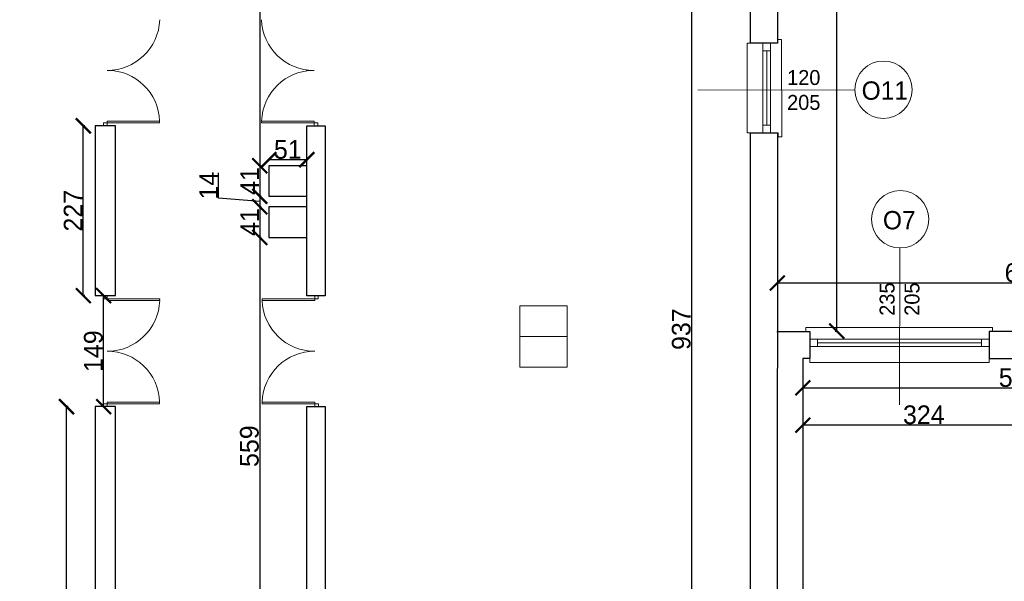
# Model space of a CAD drawing. Header units: centimetres. Extents: x -17621 to 77377, y -18613 to 66.
# Tile 68 of 173: x 9172 to 10491, y -10091 to -9339. Entities that reach past the tile are written whole.
import ezdxf

# ---------------------------------------------------------------- set-up
doc = ezdxf.new("R2010")
doc.units = ezdxf.units.CM
doc.layers.add('0-wymiarowanie rys.CAD', color=5, linetype='Continuous', lineweight=0, true_color=0x0000ff)
for name, color, linetype, lineweight in [('a_drzwi i okna', 2, 'Continuous', 0), ('a_inwentaryzacja', 141, 'Continuous', 0), ('a_wymiarowanie', 211, 'Continuous', 0), ('drzwi', 2, 'Continuous', 0), ('pomieszczenia', 191, 'Continuous', 5)]:
    doc.layers.add(name, color=color, linetype=linetype, lineweight=lineweight)
doc.layers.add('PDF2_A220 ŚCIANY WEWNĘTRZNE', color=7, linetype='Continuous')
doc.layers.add('PDF2_A310 STOLARKA ZEWNĘTRZNA', color=7, linetype='Continuous')
doc.styles.add('PDF Century Gothic', font='GOTHIC.TTF')
doc.dimstyles.new('ISO-25', dxfattribs={"dimtxt": 25, "dimasz": 20, "dimexe": 0.6, "dimexo": 0.375, "dimtad": 1, "dimdec": 0, "dimtxsty": 'PDF Century Gothic', "dimblk": 'ARCHTICK', "dimcen": 2.5, "dimadec": 1, "dimazin": 0, "dimtfac": 1, "dimtdec": 0, "dimtmove": 0, "dimatfit": 3, "dimldrblk": 'ARCHTICK', "dimfxl": 2, "dimfxlon": 1, "dimarcsym": 0})

# ---------------------------------------------------------------- blocks, each defined once
blk = doc.blocks.new('_ArchTick')
at = {"color": 0, "linetype": 'ByBlock', "const_width": 0.15}
blk.add_lwpolyline([(-0.5, -0.5), (0.5, 0.5)], dxfattribs=at)
blk = doc.blocks.new('*D29')
at = {"layer": 'a_wymiarowanie', "color": 0, "lineweight": -2, "transparency": 16777216}
for p, q in [((10221.1, -9829.8), (10221.1, -9832.4)), ((10221.1, -9831.8), (10801.9, -9831.8)), ((10801.9, -9829.8), (10801.9, -9832.4))]:
    blk.add_line(p, q, dxfattribs=at)
at = {"layer": 'Defpoints', "color": 0, "transparency": 16777216}
for p in [(10221.1, -9734.8), (10801.9, -9734.8), (10801.9, -9831.8)]:
    blk.add_point(p, dxfattribs=at)
at = {"layer": 'a_wymiarowanie', "color": 0, "lineweight": -2, "transparency": 16777216, "xscale": 20, "yscale": 20, "zscale": 20, "rotation": 180}
blk.add_blockref('_ArchTick', (10221.1, -9831.8), dxfattribs=at)
at = {"layer": 'a_wymiarowanie', "color": 0, "lineweight": -2, "transparency": 16777216, "xscale": 20, "yscale": 20, "zscale": 20}
blk.add_blockref('_ArchTick', (10801.9, -9831.8), dxfattribs=at)
at = {"layer": 'a_wymiarowanie', "color": 0, "lineweight": 0, "transparency": 16777216, "insert": (10511.5, -9818.3), "char_height": 25, "attachment_point": 5, "style": 'PDF Century Gothic'}
blk.add_mtext('575', dxfattribs=at)
blk = doc.blocks.new('*D583')
at = {"layer": 'a_wymiarowanie', "color": 0, "linetype": 'Continuous', "lineweight": -2, "transparency": 16777216}
for p, q in [((10221.1, -9883.9), (10221.1, -9881.3)), ((10545.4, -9879.9), (10545.4, -9882.5)), ((10545.4, -9881.9), (10221.1, -9881.9))]:
    blk.add_line(p, q, dxfattribs=at)
at = {"layer": 'Defpoints', "color": 0, "linetype": 'Continuous', "transparency": 16777216}
for p in [(10545.4, -9792.8), (10221.1, -9881.9), (10221.1, -9884.3)]:
    blk.add_point(p, dxfattribs=at)
at = {"layer": 'a_wymiarowanie', "color": 0, "linetype": 'Continuous', "lineweight": -2, "transparency": 16777216, "xscale": 20, "yscale": 20, "zscale": 20, "rotation": 180}
blk.add_blockref('_ArchTick', (10221.1, -9881.9), dxfattribs=at)
at = {"layer": 'a_wymiarowanie', "color": 0, "linetype": 'Continuous', "lineweight": -2, "transparency": 16777216, "xscale": 20, "yscale": 20, "zscale": 20}
blk.add_blockref('_ArchTick', (10545.4, -9881.9), dxfattribs=at)
at = {"layer": 'a_wymiarowanie', "color": 0, "linetype": 'Continuous', "lineweight": 0, "transparency": 16777216, "insert": (10383.2, -9868.1), "char_height": 25, "attachment_point": 5, "style": 'PDF Century Gothic'}
blk.add_mtext('324', dxfattribs=at)
blk = doc.blocks.new('*D681')
at = {"layer": 'a_wymiarowanie', "color": 0, "linetype": 'Continuous', "lineweight": -2, "transparency": 16777216}
for p, q in [((9236.5, -9857.1), (9233.9, -9857.1)), ((9234.5, -10829.9), (9234.5, -9857.1)), ((9236.5, -10829.9), (9233.9, -10829.9))]:
    blk.add_line(p, q, dxfattribs=at)
at = {"layer": 'Defpoints', "color": 0, "linetype": 'Continuous', "transparency": 16777216}
for p in [(9234.5, -9857.1), (9272.8, -9857.1), (9272.8, -10829.9)]:
    blk.add_point(p, dxfattribs=at)
at = {"layer": 'a_wymiarowanie', "color": 0, "linetype": 'Continuous', "lineweight": -2, "transparency": 16777216, "xscale": 20, "yscale": 20, "zscale": 20}
for p, rotation in [((9234.5, -9857.1), 90), ((9234.5, -10829.9), 270)]:
    blk.add_blockref('_ArchTick', p, dxfattribs=dict(at, rotation=rotation))
at = {"layer": 'a_wymiarowanie', "color": 0, "linetype": 'Continuous', "lineweight": 0, "transparency": 16777216, "insert": (9220.7, -10343.5), "char_height": 25, "attachment_point": 5, "rotation": 90, "style": 'PDF Century Gothic'}
blk.add_mtext('973', dxfattribs=at)
blk = doc.blocks.new('*D682')
at = {"layer": 'a_wymiarowanie', "color": 0, "linetype": 'Continuous', "lineweight": -2, "transparency": 16777216}
for p, q in [((9282.2, -9708.4), (9284.8, -9708.4)), ((9284.2, -9857.1), (9284.2, -9708.4)), ((9286, -9857.1), (9283.6, -9857.1))]:
    blk.add_line(p, q, dxfattribs=at)
at = {"layer": 'Defpoints', "color": 0, "linetype": 'Continuous', "transparency": 16777216}
for p in [(9277.4, -9708.4), (9284.2, -9708.4), (9286.4, -9857.1)]:
    blk.add_point(p, dxfattribs=at)
at = {"layer": 'a_wymiarowanie', "color": 0, "linetype": 'Continuous', "lineweight": -2, "transparency": 16777216, "xscale": 20, "yscale": 20, "zscale": 20}
for p, rotation in [((9284.2, -9708.4), 90), ((9284.2, -9857.1), 270)]:
    blk.add_blockref('_ArchTick', p, dxfattribs=dict(at, rotation=rotation))
at = {"layer": 'a_wymiarowanie', "color": 0, "linetype": 'Continuous', "lineweight": 0, "transparency": 16777216, "insert": (9270.5, -9782.8), "char_height": 25, "attachment_point": 5, "rotation": 90, "style": 'PDF Century Gothic'}
blk.add_mtext('149', dxfattribs=at)
blk = doc.blocks.new('*D683')
at = {"layer": 'a_wymiarowanie', "color": 0, "linetype": 'Continuous', "lineweight": -2, "transparency": 16777216}
for p, q in [((9259, -9481), (9256.4, -9481)), ((9257, -9708.4), (9257, -9481)), ((9259, -9708.4), (9256.4, -9708.4))]:
    blk.add_line(p, q, dxfattribs=at)
at = {"layer": 'Defpoints', "color": 0, "linetype": 'Continuous', "transparency": 16777216}
for p in [(9257, -9481), (9272.8, -9481), (9272.8, -9708.4)]:
    blk.add_point(p, dxfattribs=at)
at = {"layer": 'a_wymiarowanie', "color": 0, "linetype": 'Continuous', "lineweight": -2, "transparency": 16777216, "xscale": 20, "yscale": 20, "zscale": 20}
for p, rotation in [((9257, -9481), 90), ((9257, -9708.4), 270)]:
    blk.add_blockref('_ArchTick', p, dxfattribs=dict(at, rotation=rotation))
at = {"layer": 'a_wymiarowanie', "color": 0, "linetype": 'Continuous', "lineweight": 0, "transparency": 16777216, "insert": (9243.3, -9594.7), "char_height": 25, "attachment_point": 5, "rotation": 90, "style": 'PDF Century Gothic'}
blk.add_mtext('227', dxfattribs=at)
blk = doc.blocks.new('*D697')
at = {"layer": 'a_wymiarowanie', "color": 0, "linetype": 'Continuous', "lineweight": -2, "transparency": 16777216}
for p, q in [((10072, -9284.5), (10072.6, -9284.5)), ((10072, -9284.5), (10072, -10222)), ((10074, -10222), (10071.4, -10222))]:
    blk.add_line(p, q, dxfattribs=at)
at = {"layer": 'Defpoints', "color": 0, "linetype": 'Continuous', "transparency": 16777216}
for p in [(10072, -9284.5), (10072, -10222), (10075.6, -10222)]:
    blk.add_point(p, dxfattribs=at)
at = {"layer": 'a_wymiarowanie', "color": 0, "linetype": 'Continuous', "lineweight": -2, "transparency": 16777216, "xscale": 20, "yscale": 20, "zscale": 20}
for p, rotation in [((10072, -9284.5), 90), ((10072, -10222), 270)]:
    blk.add_blockref('_ArchTick', p, dxfattribs=dict(at, rotation=rotation))
at = {"layer": 'a_wymiarowanie', "color": 0, "linetype": 'Continuous', "lineweight": 0, "transparency": 16777216, "insert": (10058.3, -9753.3), "char_height": 25, "attachment_point": 5, "rotation": 90, "style": 'PDF Century Gothic'}
blk.add_mtext('937', dxfattribs=at)
blk = doc.blocks.new('*D704')
at = {"layer": 'a_wymiarowanie', "color": 0, "linetype": 'Continuous', "lineweight": -2, "transparency": 16777216}
for p, q in [((9505.5, -9528.3), (9505.5, -9525.7)), ((9505.5, -9526.3), (9556.5, -9526.3)), ((9556.5, -9528.3), (9556.5, -9525.7))]:
    blk.add_line(p, q, dxfattribs=at)
at = {"layer": 'Defpoints', "color": 0, "linetype": 'Continuous', "transparency": 16777216}
for p in [(9505.5, -9534.4), (9556.5, -9526.3), (9556.5, -9534.4)]:
    blk.add_point(p, dxfattribs=at)
at = {"layer": 'a_wymiarowanie', "color": 0, "linetype": 'Continuous', "lineweight": -2, "transparency": 16777216, "xscale": 20, "yscale": 20, "zscale": 20, "rotation": 180}
blk.add_blockref('_ArchTick', (9505.5, -9526.3), dxfattribs=at)
at = {"layer": 'a_wymiarowanie', "color": 0, "linetype": 'Continuous', "lineweight": -2, "transparency": 16777216, "xscale": 20, "yscale": 20, "zscale": 20}
blk.add_blockref('_ArchTick', (9556.5, -9526.3), dxfattribs=at)
at = {"layer": 'a_wymiarowanie', "color": 0, "linetype": 'Continuous', "lineweight": 0, "transparency": 16777216, "insert": (9531, -9512.8), "char_height": 25, "attachment_point": 5, "style": 'PDF Century Gothic'}
blk.add_mtext('51', dxfattribs=at)
blk = doc.blocks.new('*D711')
at = {"layer": 'a_wymiarowanie', "color": 0, "linetype": 'Continuous', "lineweight": -2, "transparency": 16777216}
for p, q in [((9495.4, -8975.2), (9492.8, -8975.2)), ((9493.4, -8975.2), (9493.4, -9534.4)), ((9495.4, -9534.4), (9492.8, -9534.4))]:
    blk.add_line(p, q, dxfattribs=at)
at = {"layer": 'Defpoints', "color": 0, "linetype": 'Continuous', "transparency": 16777216}
for p in [(9505.7, -8975.2), (9493.4, -9534.4), (9505.5, -9534.4)]:
    blk.add_point(p, dxfattribs=at)
at = {"layer": 'a_wymiarowanie', "color": 0, "linetype": 'Continuous', "lineweight": -2, "transparency": 16777216, "xscale": 20, "yscale": 20, "zscale": 20}
for p, rotation in [((9493.4, -8975.2), 90), ((9493.4, -9534.4), 270)]:
    blk.add_blockref('_ArchTick', p, dxfattribs=dict(at, rotation=rotation))
at = {"layer": 'a_wymiarowanie', "color": 0, "linetype": 'Continuous', "lineweight": 0, "transparency": 16777216, "insert": (9479.6, -9254.8), "char_height": 25, "attachment_point": 5, "rotation": 90, "style": 'PDF Century Gothic'}
blk.add_mtext('559', dxfattribs=at)
blk = doc.blocks.new('*D712')
at = {"layer": 'a_wymiarowanie', "color": 0, "linetype": 'Continuous', "lineweight": -2, "transparency": 16777216}
for p, q in [((9495.4, -9534.4), (9492.8, -9534.4)), ((9493.4, -9534.4), (9493.4, -9575.4)), ((9495.4, -9575.4), (9492.8, -9575.4))]:
    blk.add_line(p, q, dxfattribs=at)
at = {"layer": 'Defpoints', "color": 0, "linetype": 'Continuous', "transparency": 16777216}
for p in [(9505.5, -9534.4), (9493.4, -9575.4), (9505.5, -9575.4)]:
    blk.add_point(p, dxfattribs=at)
at = {"layer": 'a_wymiarowanie', "color": 0, "linetype": 'Continuous', "lineweight": -2, "transparency": 16777216, "xscale": 20, "yscale": 20, "zscale": 20}
for p, rotation in [((9493.4, -9534.4), 90), ((9493.4, -9575.4), 270)]:
    blk.add_blockref('_ArchTick', p, dxfattribs=dict(at, rotation=rotation))
at = {"layer": 'a_wymiarowanie', "color": 0, "linetype": 'Continuous', "lineweight": 0, "transparency": 16777216, "insert": (9480, -9554.9), "char_height": 25, "attachment_point": 5, "rotation": 90, "style": 'PDF Century Gothic'}
blk.add_mtext('41', dxfattribs=at)
blk = doc.blocks.new('*D713')
at = {"layer": 'a_wymiarowanie', "color": 0, "linetype": 'Continuous', "lineweight": -2, "transparency": 16777216}
for p, q in [((9438.3, -9578.1), (9438.3, -9544.1)), ((9493.4, -9582.4), (9438.3, -9578.1)), ((9495.4, -9575.4), (9492.8, -9575.4)), ((9493.4, -9575.4), (9493.4, -9589.4)), ((9495.4, -9589.4), (9492.8, -9589.4))]:
    blk.add_line(p, q, dxfattribs=at)
at = {"layer": 'Defpoints', "color": 0, "linetype": 'Continuous', "transparency": 16777216}
for p in [(9505.5, -9575.4), (9493.4, -9589.4), (9505.5, -9589.4)]:
    blk.add_point(p, dxfattribs=at)
at = {"layer": 'a_wymiarowanie', "color": 0, "linetype": 'Continuous', "lineweight": -2, "transparency": 16777216, "xscale": 20, "yscale": 20, "zscale": 20}
for p, rotation in [((9493.4, -9575.4), 90), ((9493.4, -9589.4), 270)]:
    blk.add_blockref('_ArchTick', p, dxfattribs=dict(at, rotation=rotation))
at = {"layer": 'a_wymiarowanie', "color": 0, "linetype": 'Continuous', "lineweight": 0, "transparency": 16777216, "insert": (9424.9, -9561.1), "char_height": 25, "attachment_point": 5, "rotation": 90, "style": 'PDF Century Gothic'}
blk.add_mtext('14', dxfattribs=at)
blk = doc.blocks.new('*D714')
at = {"layer": 'a_wymiarowanie', "color": 0, "linetype": 'Continuous', "lineweight": -2, "transparency": 16777216}
for p, q in [((9495.4, -9589.4), (9492.8, -9589.4)), ((9493.4, -9589.4), (9493.4, -9630.4)), ((9495.4, -9630.4), (9492.8, -9630.4))]:
    blk.add_line(p, q, dxfattribs=at)
at = {"layer": 'Defpoints', "color": 0, "linetype": 'Continuous', "transparency": 16777216}
for p in [(9505.5, -9589.4), (9493.4, -9630.4), (9505.5, -9630.4)]:
    blk.add_point(p, dxfattribs=at)
at = {"layer": 'a_wymiarowanie', "color": 0, "linetype": 'Continuous', "lineweight": -2, "transparency": 16777216, "xscale": 20, "yscale": 20, "zscale": 20}
for p, rotation in [((9493.4, -9589.4), 90), ((9493.4, -9630.4), 270)]:
    blk.add_blockref('_ArchTick', p, dxfattribs=dict(at, rotation=rotation))
at = {"layer": 'a_wymiarowanie', "color": 0, "linetype": 'Continuous', "lineweight": 0, "transparency": 16777216, "insert": (9480, -9609.9), "char_height": 25, "attachment_point": 5, "rotation": 90, "style": 'PDF Century Gothic'}
blk.add_mtext('41', dxfattribs=at)
blk = doc.blocks.new('*D715')
at = {"layer": 'a_wymiarowanie', "color": 0, "linetype": 'Continuous', "lineweight": -2, "transparency": 16777216}
for p, q in [((9495.4, -9630.4), (9492.8, -9630.4)), ((9493.4, -9630.4), (9493.4, -10189.6)), ((9495.4, -10189.6), (9492.8, -10189.6))]:
    blk.add_line(p, q, dxfattribs=at)
at = {"layer": 'Defpoints', "color": 0, "linetype": 'Continuous', "transparency": 16777216}
for p in [(9505.5, -9630.4), (9493.4, -10189.6), (9505.7, -10189.6)]:
    blk.add_point(p, dxfattribs=at)
at = {"layer": 'a_wymiarowanie', "color": 0, "linetype": 'Continuous', "lineweight": -2, "transparency": 16777216, "xscale": 20, "yscale": 20, "zscale": 20}
for p, rotation in [((9493.4, -9630.4), 90), ((9493.4, -10189.6), 270)]:
    blk.add_blockref('_ArchTick', p, dxfattribs=dict(at, rotation=rotation))
at = {"layer": 'a_wymiarowanie', "color": 0, "linetype": 'Continuous', "lineweight": 0, "transparency": 16777216, "insert": (9479.6, -9910), "char_height": 25, "attachment_point": 5, "rotation": 90, "style": 'PDF Century Gothic'}
blk.add_mtext('559', dxfattribs=at)
blk = doc.blocks.new('*D1011')
at = {"layer": 'a_wymiarowanie', "color": 0, "linetype": 'Continuous', "lineweight": -2, "transparency": 16777216}
for p, q in [((9504.2, 13.6), (9504.2, 16.2)), ((9504.2, 15.6), (9527.4, 15.6)), ((9527.4, 13.6), (9527.4, 16.2))]:
    blk.add_line(p, q, dxfattribs=at)
at = {"layer": 'Defpoints', "color": 0, "linetype": 'Continuous', "transparency": 16777216}
for p in [(9527.4, 15.6), (9504.2, 0), (9527.4, -10628.4)]:
    blk.add_point(p, dxfattribs=at)
at = {"layer": 'a_wymiarowanie', "color": 0, "linetype": 'Continuous', "lineweight": -2, "transparency": 16777216, "xscale": 20, "yscale": 20, "zscale": 20, "rotation": 180}
blk.add_blockref('_ArchTick', (9504.2, 15.6), dxfattribs=at)
at = {"layer": 'a_wymiarowanie', "color": 0, "linetype": 'Continuous', "lineweight": -2, "transparency": 16777216, "xscale": 20, "yscale": 20, "zscale": 20}
blk.add_blockref('_ArchTick', (9527.4, 15.6), dxfattribs=at)
at = {"layer": 'a_wymiarowanie', "color": 0, "linetype": 'Continuous', "transparency": 16777216, "insert": (9522.5, 49.4), "char_height": 25, "attachment_point": 5, "style": 'PDF Century Gothic'}
blk.add_mtext('23', dxfattribs=at)
blk = doc.blocks.new('*D1065')
at = {"layer": '0-wymiarowanie rys.CAD', "color": 0, "linetype": 'Continuous', "lineweight": -2, "transparency": 16777216}
for p, q in [((10187, -9693.5), (10187, -9690.9)), ((10851.8, -9691.5), (10187, -9691.5)), ((10851.8, -9693.5), (10851.8, -9690.9))]:
    blk.add_line(p, q, dxfattribs=at)
at = {"layer": 'Defpoints', "color": 0, "linetype": 'Continuous', "transparency": 16777216}
for p in [(10187, -9691.5), (10187, -9755.8), (10851.8, -9756.3)]:
    blk.add_point(p, dxfattribs=at)
at = {"layer": '0-wymiarowanie rys.CAD', "color": 0, "linetype": 'Continuous', "lineweight": -2, "transparency": 16777216, "xscale": 20, "yscale": 20, "zscale": 20, "rotation": 180}
blk.add_blockref('_ArchTick', (10187, -9691.5), dxfattribs=at)
at = {"layer": '0-wymiarowanie rys.CAD', "color": 0, "linetype": 'Continuous', "lineweight": -2, "transparency": 16777216, "xscale": 20, "yscale": 20, "zscale": 20}
blk.add_blockref('_ArchTick', (10851.8, -9691.5), dxfattribs=at)
at = {"layer": '0-wymiarowanie rys.CAD', "color": 0, "linetype": 'Continuous', "transparency": 16777216, "insert": (10519.4, -9677.8), "char_height": 25, "attachment_point": 5, "style": 'PDF Century Gothic'}
blk.add_mtext('665', dxfattribs=at)
blk = doc.blocks.new('*D1066')
at = {"layer": '0-wymiarowanie rys.CAD', "color": 0, "linetype": 'Continuous', "lineweight": -2, "transparency": 16777216}
for p, q in [((10264.5, -6538.2), (10267.1, -6538.2)), ((10266.5, -9755.8), (10266.5, -6538.2)), ((10264.5, -9755.8), (10267.1, -9755.8))]:
    blk.add_line(p, q, dxfattribs=at)
at = {"layer": 'Defpoints', "color": 0, "linetype": 'Continuous', "transparency": 16777216}
for p in [(10187, -6538.2), (10266.5, -6538.2), (10187, -9755.8)]:
    blk.add_point(p, dxfattribs=at)
at = {"layer": '0-wymiarowanie rys.CAD', "color": 0, "linetype": 'Continuous', "lineweight": -2, "transparency": 16777216, "xscale": 20, "yscale": 20, "zscale": 20}
for p, rotation in [((10266.5, -6538.2), 90), ((10266.5, -9755.8), 270)]:
    blk.add_blockref('_ArchTick', p, dxfattribs=dict(at, rotation=rotation))
at = {"layer": '0-wymiarowanie rys.CAD', "color": 0, "linetype": 'Continuous', "transparency": 16777216, "insert": (10252.7, -8147), "char_height": 25, "attachment_point": 5, "rotation": 90, "style": 'PDF Century Gothic'}
blk.add_mtext('3218', dxfattribs=at)

msp = doc.modelspace()

# ---------------------------------------------------------------- linework, layer by layer
at = {"layer": 'a_drzwi i okna'}
for p, q in [((10290.7, -9433.2), (10080.5, -9432.6)), ((10350.9, -9644.7), (10350.4, -9854.8))]:
    msp.add_line(p, q, dxfattribs=at)
for centre in [(10329.1, -9432.6), (10351.6, -9606.2)]:
    msp.add_circle(centre, 38.4, dxfattribs=at)
at = {"layer": 'a_inwentaryzacja', "lineweight": 25}
for p, q in [((9556.5, -9407.4), (9556.5, -9406.1)), ((10150.8, -10222), (10150.8, -9490.5)), ((10150.8, -9490.5), (10187.2, -9490.5)), ((10187.2, -9490.5), (10186.4, -10576.8)), ((10186.4, -9756.3), (10230.4, -9756.3)), ((10230.4, -9792.8), (10221.1, -9792.8)), ((10221.1, -9792.8), (10221.1, -10576.8)), ((9556.5, -10230.6), (9556.5, -9857.1)), ((9556.5, -9857.1), (9581.1, -9857.1)), ((9581.1, -9857.1), (9581.1, -10222))]:
    msp.add_line(p, q, dxfattribs=at)
for points in [[(10187.2, -9190.8), (10187.2, -9370.3), (10150.8, -9370.3), (10150.8, -9284.5), (9580.7, -9284.2), (9580.7, -9284.2), (9580.7, -9284.2)], [(9581.1, -9708.6), (9556.5, -9708.6), (9556.5, -9481), (9581.1, -9481), (9581.1, -9708.6)]]:
    msp.add_lwpolyline(points, dxfattribs=at)
for points in [[(9299.9, -9481), (9272.8, -9481), (9272.8, -9708.4), (9299.9, -9708.4)], [(9556.5, -9534.4), (9505.5, -9534.4), (9505.5, -9575.4), (9556.5, -9575.4)], [(9556.5, -9589.4), (9505.5, -9589.4), (9505.5, -9630.4), (9556.5, -9630.4)], [(10470.8, -9756.3), (10470.8, -9792.8), (10545.4, -9792.8), (10545.4, -9756.3)], [(7097.7, -10789.7), (7060.5, -10789.7), (7060.5, -10867.2), (9299.9, -10867.2), (9299.9, -9857.1), (9272.8, -9857.1), (9272.8, -10829.9), (7097.7, -10829.9)]]:
    msp.add_lwpolyline(points, close=True, dxfattribs=at)
at = {"layer": 'drzwi'}
for points in [[(9288.8, -9477.1), (9288.8, -9481), (9283.9, -9481), (9283.9, -9477.1), (9288.8, -9477.1), (9288.8, -9474.8), (9359.2, -9474.8), (9359.2, -9477.1), (9288.8, -9477.1)], [(9566.3, -9477.1), (9566.3, -9481), (9571.3, -9481), (9571.3, -9477.1), (9566.3, -9477.1), (9566.3, -9474.8), (9496, -9474.8), (9495.9, -9477.1), (9566.3, -9477.1)], [(9289, -9712.5), (9289, -9708.6), (9284, -9708.6), (9284, -9712.5), (9289, -9712.5), (9289, -9714.8), (9359.3, -9715), (9359.4, -9712.6), (9289, -9712.5)], [(9567, -9712.5), (9567, -9708.6), (9571.9, -9708.6), (9571.9, -9712.5), (9567, -9712.5), (9567, -9714.8), (9496.6, -9715), (9496.6, -9712.6), (9567, -9712.5)], [(9288.8, -9853.2), (9288.8, -9857.1), (9283.9, -9857.1), (9283.9, -9853.2), (9288.8, -9853.2), (9288.8, -9850.9), (9359.2, -9850.9), (9359.2, -9853.2), (9288.8, -9853.2)], [(9567.1, -9853.2), (9567.1, -9857.1), (9572.1, -9857.1), (9572.1, -9853.2), (9567.1, -9853.2), (9567.1, -9850.9), (9496.8, -9850.9), (9496.7, -9853.2), (9567.1, -9853.2)]]:
    msp.add_lwpolyline(points, dxfattribs=at)
for centre, start, end in [((9289.1, -9336.5), 269.7824, 358.0517), ((9566, -9336.5), 181.9483, 270.2176), ((9289, -9477), 1.8363, 90.1055), ((9566.2, -9477), 89.8945, 178.1637), ((9289.1, -9712.6), 269.7824, 358.0517), ((9566.8, -9712.6), 181.9483, 270.2176), ((9289, -9853.1), 1.8363, 90.1055), ((9567, -9853.1), 89.8945, 178.1637)]:
    msp.add_arc(centre, 70.3, start, end, dxfattribs=at)
at = {"layer": 'PDF2_A220 ŚCIANY WEWNĘTRZNE', "lineweight": 25}
msp.add_line((10230.4, -9756.3), (10230.4, -9792.8), dxfattribs=at)
at = {"layer": 'PDF2_A310 STOLARKA ZEWNĘTRZNA', "lineweight": 5}
for points in [[(10146.6, -9490.5), (10188.1, -9490.5), (10188.1, -9495.6), (10193.1, -9495.6), (10192.3, -9370.3), (10192.3, -9365.2), (10187.2, -9365.2), (10187.2, -9370.3), (10146.6, -9370.3)], [(10167.7, -9490.5), (10167.7, -9480.3), (10167.7, -9380.4), (10167.7, -9370.3), (10177.9, -9370.3), (10177.9, -9380.4), (10177.9, -9480.3), (10177.9, -9490.5)], [(10470.8, -9797.8), (10470.8, -9756.3), (10475.1, -9756.3), (10475.1, -9751.3), (10230.4, -9751.3), (10225.3, -9751.3), (10225.3, -9756.3), (10230.4, -9756.3), (10230.4, -9797.8)], [(10470.8, -9776.7), (10460.7, -9776.7), (10240.6, -9776.7), (10230.4, -9776.7), (10230.4, -9766.5), (10240.6, -9766.5), (10460.7, -9766.5), (10470.8, -9766.5)]]:
    msp.add_lwpolyline(points, close=True, dxfattribs=at)
for points in [[(10177.9, -9380.4), (10167.7, -9380.4)], [(10172.8, -9480.3), (10172.8, -9380.4)], [(10177.9, -9480.3), (10167.7, -9480.3)], [(10240.6, -9766.5), (10240.6, -9776.7)], [(10460.7, -9771.6), (10240.6, -9771.6)], [(10460.7, -9766.5), (10460.7, -9776.7)]]:
    msp.add_lwpolyline(points, dxfattribs=at)
at = {"layer": 'pomieszczenia'}
msp.add_line((9842, -9763.1), (9905.1, -9763.1), dxfattribs=at)
msp.add_lwpolyline([(9842, -9721.9), (9905.1, -9721.9), (9905.1, -9804.3), (9842, -9804.3)], close=True, dxfattribs=at)

# ---------------------------------------------------------------- texts
at = {"layer": 'a_drzwi i okna', "style": 'PDF Century Gothic'}
for s, width, gutter_width, heights, insert, char_height, attachment_point in [('120\\P205', 179.816, 12.5, [162.8], (10200, -9406.3), 20, 1), ('O11', 220.698, 15.3, [199.8], (10299.9, -9446.4), 24.55, 7), ('O7', 220.698, 15.3, [199.8], (10328.4, -9620), 24.55, 7)]:
    msp.add_mtext_dynamic_manual_height_columns(s, width=width, gutter_width=gutter_width, heights=heights, dxfattribs=dict(at, insert=insert, char_height=char_height, attachment_point=attachment_point))
at = {"layer": 'a_drzwi i okna', "insert": (10324, -9735.4), "char_height": 20, "attachment_point": 1, "rotation": 90, "style": 'PDF Century Gothic'}
msp.add_mtext_dynamic_manual_height_columns('235\\P205', width=179.816, gutter_width=12.5, heights=[162.8], dxfattribs=at)

# ---------------------------------------------------------------- dimensions: what is measured, and where the dimension line sits
at = {"layer": '0-wymiarowanie rys.CAD', "linetype": 'Continuous'}
dim = msp.add_linear_dim(base=(10266.5, -6538.2), p1=(10187, -9755.8), p2=(10187, -6538.2), angle=90, dimstyle='ISO-25', dxfattribs=at)
dim.commit()
dim.dimension.update_dxf_attribs({"geometry": '*D1066', "text_midpoint": (10252.7, -8147)})
dim = msp.add_linear_dim(base=(10187, -9691.5), p1=(10851.8, -9756.3), p2=(10187, -9755.8), dimstyle='ISO-25', dxfattribs=at)
dim.commit()
dim.dimension.update_dxf_attribs({"geometry": '*D1065', "text_midpoint": (10519.4, -9677.8)})
at = {"layer": 'a_wymiarowanie', "linetype": 'Continuous'}
dim = msp.add_linear_dim(base=(9527.4, 15.6), p1=(9504.2, 0), p2=(9527.4, -10628.4), dimstyle='ISO-25', override={"dimtmove": 1}, dxfattribs=at)
dim.commit()
dim.dimension.update_dxf_attribs({"geometry": '*D1011', "text_midpoint": (9522.5, 49.4)})
at = {"layer": 'a_wymiarowanie', "linetype": 'Continuous', "lineweight": 0}
for base, p1, p2, picture, middle in [((9493.4, -9534.4), (9505.7, -8975.2), (9505.5, -9534.4), '*D711', (9479.6, -9254.8)), ((10072.0186, -10222.0085), (10072.0186, -9284.5274), (10075.5502, -10222.0085), '*D697', (10058.2647, -9753.2679)), ((9493.4, -9575.4), (9505.5, -9534.4), (9505.5, -9575.4), '*D712', (9480, -9554.9)), ((9493.4, -9630.4), (9505.5, -9589.4), (9505.5, -9630.4), '*D714', (9480, -9609.9)), ((9493.4, -10189.6), (9505.5, -9630.4), (9505.7, -10189.6), '*D715', (9479.6, -9910))]:
    dim = msp.add_linear_dim(base=base, p1=p1, p2=p2, angle=90, dimstyle='ISO-25', override={"dimtmove": 1}, dxfattribs=at)
    dim.commit()
    dim.dimension.update_dxf_attribs({"geometry": picture, "text_midpoint": middle})
for base, p1, p2, picture, middle in [((9257, -9481), (9272.8, -9708.4), (9272.8, -9481), '*D683', (9243.3, -9594.7)), ((9284.2, -9708.4), (9286.4, -9857.1), (9277.4, -9708.4), '*D682', (9270.5, -9782.8)), ((9234.5, -9857.1), (9272.8, -10829.9), (9272.8, -9857.1), '*D681', (9220.7, -10343.5))]:
    dim = msp.add_linear_dim(base=base, p1=p1, p2=p2, angle=90, dimstyle='ISO-25', dxfattribs=at)
    dim.commit()
    dim.dimension.update_dxf_attribs({"geometry": picture, "text_midpoint": middle})
dim = msp.add_linear_dim(base=(9556.5, -9526.3), p1=(9505.5, -9534.4), p2=(9556.5, -9534.4), dimstyle='ISO-25', dxfattribs=at)
dim.commit()
dim.dimension.update_dxf_attribs({"geometry": '*D704', "text_midpoint": (9531, -9512.8)})
dim = msp.add_linear_dim(base=(9493.4, -9589.4), p1=(9505.5, -9575.4), p2=(9505.5, -9589.4), angle=90, dimstyle='ISO-25', override={"dimtmove": 1}, dxfattribs=at)
dim.commit()
dim.dimension.update_dxf_attribs({"geometry": '*D713', "text_midpoint": (9438.3, -9577.4), "dimtype": 160})
at = {"layer": 'a_wymiarowanie', "lineweight": 0}
dim = msp.add_linear_dim(base=(10801.9, -9831.8), p1=(10221.1, -9734.8), p2=(10801.9, -9734.8), text='575', dimstyle='ISO-25', dxfattribs=at)
dim.commit()
dim.dimension.update_dxf_attribs({"geometry": '*D29', "text_midpoint": (10511.5, -9818.3)})
at = {"layer": 'a_wymiarowanie', "linetype": 'Continuous', "lineweight": 0}
dim = msp.add_linear_dim(base=(10221.1, -9881.9), p1=(10545.4, -9792.8), p2=(10221.1, -9884.3), dimstyle='ISO-25', override={"dimtmove": 1}, dxfattribs=at)
dim.commit()
dim.dimension.update_dxf_attribs({"geometry": '*D583', "text_midpoint": (10383.2, -9868.1)})

doc.saveas('drawing.dxf')
